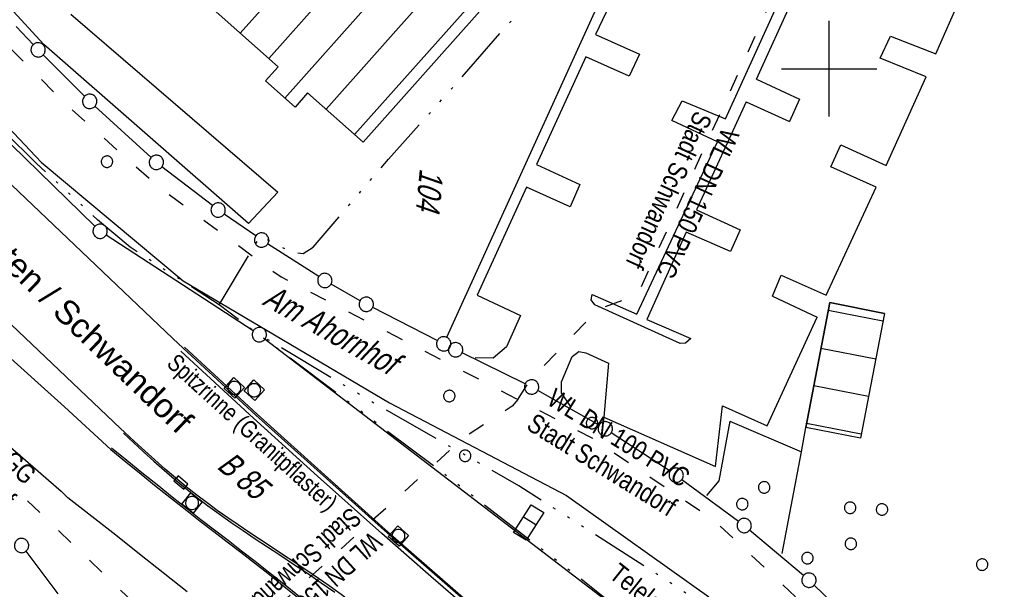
# Model space of a CAD drawing. Extents: x 510932 to 511602, y 463659 to 464636.
# Tile 16 of 81: x 511015 to 511118, y 464246 to 464305. Entities that reach past the tile are written whole.
import ezdxf
from ezdxf.enums import TextEntityAlignment as Align

# ---------------------------------------------------------------- set-up
doc = ezdxf.new("R2010")
doc.units = 0
doc.header["$LTSCALE"] = 10
doc.header["$MEASUREMENT"] = 0
for name, pattern in [('ACAD_ISO03W100', [30, 12, -18]), ('ACAD_ISO14W100', [25.5, 12, -3, 0.5, -3, 0.5, -3, 0.5, -3]), ('LT00', [0])]:
    doc.linetypes.add(name, pattern=pattern)
doc.layers.get('0').update_dxf_attribs({"linetype": 'LT00'})
for name, color, linetype in [('--EK_FBR', 1, 'LT00'), ('DFK_BEB_SCHR', 254, 'LT00'), ('DFK_BEBAUUNG', 250, 'LT00'), ('DFK_BES-NAME', 255, 'LT00'), ('DFK_FLUR_NR', 250, 'LT00'), ('DFK_GZPKT', 250, 'LT00'), ('DFK_KATASTER', 250, 'LT00'), ('DFK_TOPO-ANL', 252, 'LT00'), ('DFK_VERMPKT', 252, 'LT00'), ('ORTSRICHTUNG', 7, 'Continuous'), ('RINNE_TEXT', 11, 'Continuous'), ('TELEKOM', 210, 'ACAD_ISO14W100'), ('TELEKOM_TEXT', 210, 'Continuous'), ('V104_AFBR_BAB', 250, 'LT00'), ('V104_H_BORD', 8, 'LT00'), ('V104_KA_MULD', 182, 'LT00'), ('V104_RASTER', 250, 'LT00'), ('V104_RINNE', 182, 'LT00'), ('V104_SINKK', 182, 'LT00'), ('WASSERLTG', 130, 'ACAD_ISO03W100'), ('WASSERLTG_TEXT', 130, 'Continuous')]:
    doc.layers.add(name, color=color, linetype=linetype)
doc.styles.add('Arial', font='ARIAL.TTF')
doc.styles.add('Beschrift', font='ARIAL.TTF')
doc.styles.get("Standard").update_dxf_attribs({"font": 'ARIAL.TTF'})
doc.styles.add('Versorgungsltg', font='ARIAL.TTF', dxfattribs={"width": 0.8, "height": 2})

# ---------------------------------------------------------------- blocks, each defined once
blk = doc.blocks.new('SYMB7010')
at = {"color": 0, "linetype": 'ByBlock'}
for points in [[(-0.031408, 0.499213), (-0.093728, 0.49134), (-0.15457, 0.475719), (-0.212975, 0.452595), (-0.268021, 0.422333), (-0.31884, 0.385411), (-0.36463, 0.342411), (-0.40467, 0.29401), (-0.438329, 0.240973), (-0.465074, 0.184136), (-0.484486, 0.124395), (-0.496256, 0.062692), (-0.5002, 0)], [(-0.5002, 0), (-0.496256, -0.062692), (-0.484486, -0.124395), (-0.465075, -0.184136), (-0.438329, -0.240973), (-0.404671, -0.29401), (-0.36463, -0.342411), (-0.31884, -0.385411), (-0.268021, -0.422333), (-0.212975, -0.452595), (-0.154571, -0.475719), (-0.093728, -0.49134), (-0.031408, -0.499213), (0.031408, -0.499213)], [(0.5002, 0), (0.496256, 0.062692), (0.484485, 0.124395), (0.465074, 0.184136), (0.438329, 0.240973), (0.40467, 0.29401), (0.36463, 0.342411), (0.31884, 0.385411), (0.268021, 0.422333), (0.212975, 0.452595), (0.15457, 0.475719), (0.093728, 0.49134), (0.031408, 0.499213), (-0.031408, 0.499213)], [(0.031408, -0.499213), (0.093728, -0.491341), (0.15457, -0.475719), (0.212975, -0.452595), (0.268021, -0.422333), (0.31884, -0.385411), (0.36463, -0.342411), (0.404671, -0.294011), (0.438329, -0.240974), (0.465075, -0.184136), (0.484486, -0.124395), (0.496256, -0.062692), (0.500201, 0)]]:
    blk.add_lwpolyline(points, dxfattribs=at)
blk = doc.blocks.new('SYMB0652')
at = {"color": 0, "linetype": 'ByBlock'}
blk.add_lwpolyline([(-0.15, -0.075), (0.15, -0.075), (0.15, 0.075), (-0.15, 0.075), (-0.15, -0.075)], dxfattribs=at)
blk = doc.blocks.new('SYMB1210')
at = {"color": 0, "linetype": 'ByBlock'}
blk.add_line((0.018815, -0.179014), (0.055623, -0.17119), dxfattribs=at)
for points in [[(-0.2, -0.2), (-0.2, 0.2), (0.2, 0.2), (0.2, -0.2), (-0.2, -0.2)], [(0.018815, 0.179014), (-0.018815, 0.179014), (-0.055623, 0.17119), (-0.09, 0.155885), (-0.120444, 0.133766), (-0.145623, 0.105801), (-0.164438, 0.073213), (-0.176067, 0.037424), (-0.18, 0)], [(-0.18, 0), (-0.176067, -0.037424), (-0.164438, -0.073213), (-0.145623, -0.105801), (-0.120444, -0.133766), (-0.09, -0.155885), (-0.055623, -0.17119), (-0.018815, -0.179014), (0.018815, -0.179014)], [(0.18, 0), (0.176067, 0.037424), (0.164438, 0.073213), (0.145623, 0.105801), (0.120444, 0.133766), (0.09, 0.155885), (0.055623, 0.17119), (0.018815, 0.179014)], [(0.055623, -0.17119), (0.09, -0.155885), (0.120444, -0.133766), (0.145623, -0.105801), (0.164438, -0.073213), (0.176067, -0.037424), (0.18, 0)]]:
    blk.add_lwpolyline(points, dxfattribs=at)

msp = doc.modelspace()

# ---------------------------------------------------------------- linework, layer by layer
at = {"layer": '--EK_FBR'}
msp.add_lwpolyline([(511032.78, 464245.28), (511030.3, 464247.26), (511027.81, 464249.23), (511025.32, 464251.19), (511022.82, 464253.16), (511020.32, 464255.12)], dxfattribs=at)
at = {"layer": 'DFK_BEB_SCHR'}
for p, q in [((511038.36, 464303.74), (511058.01, 464325.79)), ((511060.99, 464323.13), (511041.35, 464301.08)), ((511043.01, 464296.94), (511063.98, 464320.47)), ((511066.97, 464317.81), (511047.33, 464295.77)), ((511050.32, 464293.11), (511069.96, 464315.16)), ((511105.64, 464273.58), (511099.91, 464274.7)), ((511099.15, 464270.77), (511104.88, 464269.65)), ((511104.12, 464265.72), (511098.4, 464266.84)), ((511097.64, 464262.92), (511103.36, 464261.8)), ((511069.31, 464252.29), (511067.99, 464253.08))]:
    msp.add_line(p, q, dxfattribs=at)
at = {"layer": 'DFK_BEBAUUNG'}
for points in [[(511070.84, 464314.37), (511051.21, 464292.32), (511045.41, 464297.47), (511044.09, 464295.98), (511041, 464298.73), (511042.32, 464300.22), (511029.66, 464311.46)], [(511103.28, 464261.36), (511097.56, 464262.48), (511100.07, 464275.54), (511105.8, 464274.41), (511103.28, 464261.36)], [(511068.3, 464250.69), (511066.97, 464251.48), (511068.82, 464254.38), (511070.12, 464253.58), (511068.3, 464250.69)]]:
    msp.add_lwpolyline(points, dxfattribs=at)
at = {"layer": 'DFK_KATASTER'}
for p, q in [((511079.06, 464313.88), (511059.96, 464271.9)), ((510999.1, 464306.91), (511023.14, 464283.52)), ((511016.68, 464302.53), (511014.9, 464304.42)), ((511022.06, 464297.12), (511017.72, 464301.45)), ((511029.02, 464290.72), (511023.14, 464296.08)), ((511035.45, 464285.68), (511030.16, 464289.75)), ((511039.97, 464282.51), (511036.66, 464284.79)), ((511039.72, 464272.59), (511024.31, 464282.59)), ((511046.58, 464278.25), (511041.22, 464281.68)), ((511050.9, 464275.73), (511047.86, 464277.48)), ((511058.98, 464271.56), (511052.22, 464275.02)), ((511040.95, 464271.72), (511088.03, 464235.7)), ((511068.19, 464267.04), (511061.57, 464270.27)), ((511075.92, 464262.7), (511069.51, 464266.34)), ((511083.36, 464257.89), (511077.2, 464261.92)), ((511084.59, 464257.03), (511090.51, 464252.66)), ((511097.32, 464246.97), (511091.68, 464251.73)), ((511015.91, 464249.52), (511019.27, 464245.05)), ((511098.43, 464245.97), (511103.76, 464240.89))]:
    msp.add_line(p, q, dxfattribs=at)
at = {"layer": 'DFK_TOPO-ANL'}
for p, q in [((511080.55, 464314.11), (511075.54, 464303.57)), ((511092.39, 464298.91), (511097.48, 464310.19)), ((511017.8, 464302.53), (511014.2, 464306.46)), ((511089.16, 464294.78), (511094.32, 464306.11)), ((511111.17, 464301.58), (511113.28, 464306.3)), ((511020.6, 464305.72), (511042.28, 464287.09)), ((511075.54, 464303.57), (511080.15, 464301.54)), ((511105.36, 464301.12), (511106.42, 464303.42)), ((511106.42, 464303.42), (511111.17, 464301.58)), ((511005.91, 464302.47), (511017.51, 464290.22)), ((511039.23, 464283.82), (511017.8, 464302.53)), ((511074.54, 464301.24), (511069.37, 464289.97)), ((511079.07, 464299.23), (511074.54, 464301.24)), ((511080.15, 464301.54), (511079.07, 464299.23)), ((511110.17, 464299.17), (511105.36, 464301.12)), ((511092.39, 464298.91), (511096.9, 464296.81)), ((511105.97, 464289.89), (511110.17, 464299.17)), ((511025.81, 464262.36), (510988.3, 464297.92)), ((511083.54, 464294.59), (511084.6, 464296.66)), ((511084.6, 464296.66), (511089.16, 464294.78)), ((511096.9, 464296.81), (511095.87, 464294.5)), ((511091.31, 464296.53), (511086.12, 464285.25)), ((511091.31, 464296.53), (511095.87, 464294.5)), ((511088.3, 464292.36), (511083.54, 464294.59)), ((511009.97, 464292.04), (511031.29, 464271.79)), ((511079.87, 464274.32), (511088.3, 464292.36)), ((511100.19, 464289.75), (511101.23, 464292.03)), ((511101.23, 464292.03), (511105.97, 464289.89)), ((511017.51, 464290.22), (511032.37, 464277.82)), ((511069.37, 464289.97), (511073.92, 464287.89)), ((511104.91, 464287.6), (511100.19, 464289.75)), ((511068.31, 464287.63), (511063.16, 464276.3)), ((511072.88, 464285.57), (511068.31, 464287.63)), ((511073.92, 464287.89), (511072.88, 464285.57)), ((511099.68, 464276.32), (511104.91, 464287.6)), ((511042.28, 464287.09), (511039.23, 464283.82)), ((511086.12, 464285.25), (511090.7, 464283.15)), ((511085.05, 464282.89), (511080.9, 464273.75)), ((511089.67, 464280.88), (511085.05, 464282.89)), ((511090.7, 464283.15), (511089.67, 464280.88)), ((511094.06, 464276.22), (511094.97, 464278.39)), ((511094.97, 464278.39), (511099.68, 464276.32)), ((511032.37, 464277.82), (511053.98, 464265.04)), ((511063.16, 464276.3), (511067.69, 464274.2)), ((511075.1, 464275.82), (511075.21, 464276.39)), ((511075.21, 464276.39), (511079.87, 464274.32)), ((511094.06, 464276.22), (511098.74, 464274)), ((511075.48, 464275.29), (511075.1, 464275.82)), ((511084.41, 464271.27), (511075.48, 464275.29)), ((511100.07, 464275.54), (511097.56, 464262.48)), ((511105.8, 464274.41), (511100.07, 464275.54)), ((511067.69, 464274.2), (511066.21, 464270.91)), ((511093.51, 464262.65), (511098.74, 464274)), ((511080.9, 464273.75), (511085.53, 464271.79)), ((511012.58, 464271.24), (511019.97, 464264.62)), ((511031.29, 464271.79), (511032.38, 464270.77)), ((511066.21, 464270.91), (511064.84, 464269.73)), ((511084.97, 464271.29), (511084.41, 464271.27)), ((511085.53, 464271.79), (511084.97, 464271.29)), ((511072, 464267.23), (511073.11, 464269.91)), ((511073.11, 464269.91), (511073.79, 464270.42)), ((511073.79, 464270.42), (511074.53, 464270.28)), ((511074.53, 464270.28), (511076.92, 464269.2)), ((511064.84, 464269.73), (511062.96, 464269.75)), ((511076.92, 464269.2), (511076.43, 464263.55)), ((511071.99, 464266.09), (511072, 464267.23)), ((511008.14, 464265.74), (511019.61, 464255.79)), ((511072.93, 464264.7), (511071.99, 464266.09)), ((511053.98, 464265.04), (511072.51, 464255.35)), ((511088.11, 464258.38), (511088.84, 464264.73)), ((511088.84, 464264.73), (511093.51, 464262.65)), ((511019.97, 464264.62), (511024.8, 464260.16)), ((511076.43, 464263.55), (511088.11, 464258.38)), ((511089.62, 464263.12), (511088.47, 464256.9)), ((511089.62, 464263.12), (511097.12, 464259.91)), ((511026.23, 464261.99), (511025.81, 464262.36)), ((511097.12, 464259.91), (511097.56, 464262.48)), ((511095.07, 464249.29), (511097.12, 464259.91)), ((511088.47, 464256.9), (511087.18, 464255.36)), ((511019.61, 464255.79), (511020.32, 464255.12)), ((511072.51, 464255.35), (511087.4, 464244.74))]:
    msp.add_line(p, q, dxfattribs=at)
at = {"layer": 'TELEKOM', "ltscale": 0.05, "flags": 128}
for points in [[(511549.61, 464034.25), (511540.21, 464035.66), (511536.81, 464036.44), (511508.22, 464040.79), (511481.53, 464047.76), (511460.22, 464064.13), (511456.36, 464064.13), (511447.67, 464064.85), (511409.59, 464072.32), (511406.66, 464069.39), (511402.39, 464065.92), (511397.19, 464062.73), (511392.26, 464061.26), (511387.73, 464061.93), (511375.19, 464064.72), (511362.39, 464067.39), (511343.8, 464073.01), (511326.07, 464078.88), (511308.34, 464086.47), (511289.27, 464094.6), (511272.7, 464101.84), (511261.37, 464111.7), (511256.17, 464115.3), (511229.59, 464132.8), (511221.32, 464138.13), (511201.59, 464150.65), (511180.49, 464164.08), (511162.89, 464176.07), (511152.49, 464183.79), (511143.42, 464190.45), (511126.94, 464204.53), (511112.19, 464215.68), (511095.65, 464229.18), (511075.8, 464245.22), (511058.75, 464258.33), (511036.14, 464275.29), (511026.82, 464281.33), (511023.41, 464284.21), (511016.98, 464290.11), (511009.61, 464297.52), (511004.36, 464302.5), (510990.1, 464316.62)], [(511036.14, 464275.29), (511040.47, 464282.51), (511043.75, 464280.8), (511044.93, 464280.67), (511045.98, 464281.33), (511053.87, 464290.54), (511060.57, 464298.01), (511067.13, 464305.49), (511064.79, 464307.57)], [(511126.94, 464204.53), (511113.01, 464217.86), (511090.4, 464241.5), (511083.58, 464246.09), (511067.53, 464256.37), (511052.57, 464264.89), (511041, 464271.8)]]:
    msp.add_lwpolyline(points, dxfattribs=at)
at = {"layer": 'V104_AFBR_BAB', "color": 2}
msp.add_lwpolyline([(511032.78, 464245.28), (511030.3, 464247.26), (511027.81, 464249.23), (511025.32, 464251.19), (511022.82, 464253.16), (511020.32, 464255.12)], dxfattribs=at)
at = {"layer": 'V104_H_BORD'}
msp.add_lwpolyline([(511032.5, 464270.87), (511040.13, 464263.86), (511053.51, 464251.81), (511065.26, 464241.57), (511065.9, 464242.28), (511066.62, 464241.69), (511066.47, 464240.59), (511080.83, 464228.48), (511097.71, 464214.72), (511098.21, 464215.34), (511098.88, 464214.82), (511099, 464213.68), (511111.24, 464204.1), (511124.63, 464193.9)], dxfattribs=at)
at = {"layer": 'V104_RASTER'}
for p, q in [((511100, 464295), (511100, 464305)), ((511095, 464300), (511105, 464300))]:
    msp.add_line(p, q, dxfattribs=at)
at = {"layer": 'V104_RINNE'}
for points in [[(511060.88, 464244.66), (511058.31, 464246.89), (511055.74, 464249.12), (511053.18, 464251.37), (511050.93, 464253.37), (511048.68, 464255.38), (511046.44, 464257.39), (511044.21, 464259.41), (511041.97, 464261.43), (511039.74, 464263.45), (511032.15, 464270.45)], [(511065.3, 464241.37), (511053.44, 464251.68), (511040, 464263.76), (511032.38, 464270.77)], [(511026.12, 464261.87), (511027.17, 464260.89), (511028.24, 464259.92), (511029.3, 464258.95), (511030.38, 464258), (511031.47, 464257.06), (511032.57, 464256.14), (511033.69, 464255.24), (511034.91, 464254.32), (511036.14, 464253.42), (511037.39, 464252.54), (511038.66, 464251.68), (511039.93, 464250.82), (511041.21, 464249.98), (511042.48, 464249.14), (511043.94, 464248.18), (511045.38, 464247.21), (511046.82, 464246.23), (511048.26, 464245.24)], [(511049.31, 464244.73), (511047.65, 464245.91), (511045.97, 464247.06), (511044.28, 464248.2), (511042.58, 464249.33), (511041.47, 464250.06), (511040.36, 464250.8), (511039.24, 464251.53), (511038.14, 464252.27), (511037.04, 464253.03), (511035.95, 464253.79), (511034.88, 464254.57), (511033.82, 464255.38), (511032.69, 464256.27), (511031.59, 464257.19), (511030.5, 464258.12), (511029.42, 464259.08), (511028.35, 464260.04), (511027.29, 464261.01), (511026.23, 464261.99)], [(511024.8, 464260.16), (511026.38, 464258.87), (511027.97, 464257.59), (511029.56, 464256.31), (511031.16, 464255.04), (511032.76, 464253.78), (511034.17, 464252.68), (511035.59, 464251.59), (511037, 464250.5), (511038.42, 464249.41), (511039.83, 464248.32), (511041.24, 464247.22), (511043.14, 464245.7), (511045.04, 464244.17)], [(511045.13, 464244.3), (511043.23, 464245.83), (511041.32, 464247.34), (511039.91, 464248.44), (511038.5, 464249.54), (511037.08, 464250.63), (511035.66, 464251.72), (511034.24, 464252.81), (511032.83, 464253.91), (511031.23, 464255.18), (511029.64, 464256.46), (511028.06, 464257.74), (511026.47, 464259.03), (511024.89, 464260.32)]]:
    msp.add_lwpolyline(points, dxfattribs=at)
at = {"layer": 'WASSERLTG', "ltscale": 0.015, "flags": 128}
for points in [[(510991.92, 464335.52), (511007.82, 464308.69), (511019.94, 464296.43), (511029.78, 464287.68), (511042.62, 464278.22), (511067.42, 464265.41), (511075.24, 464261.35), (511087.84, 464252.84), (511104.46, 464237.31), (511127.12, 464214.7), (511137.04, 464205.44), (511147.58, 464196.17), (511155.8, 464189.17), (511173.22, 464176.48), (511189.21, 464166.07), (511210.02, 464152.79), (511219.79, 464146.43)], [(511067.42, 464265.41), (511068.8, 464267.52), (511075.84, 464274.85), (511079.98, 464276.39), (511096.85, 464313.5), (511130.24, 464313.11), (511157.45, 464312.28), (511176.76, 464311.27), (511217.95, 464307.01), (511223.6, 464306.29), (511230.14, 464305.24), (511265.83, 464299.91), (511265.59, 464298.26), (511274.25, 464296.71), (511263.36, 464239.46)], [(510986.85, 464282.84), (511034.77, 464236.87), (511040.57, 464232.34), (511020.72, 464170.03), (511019.6, 464167.28)], [(511067.42, 464265.41), (511066.82, 464264.7), (511061.7, 464261.36), (511036.04, 464238.1), (511034.77, 464236.87)]]:
    msp.add_lwpolyline(points, dxfattribs=at)

# ---------------------------------------------------------------- block references
at = {"layer": 'DFK_GZPKT', "xscale": 1.500000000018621, "yscale": 1.5, "zscale": 1.5, "rotation": 264.7377099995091}
for p in [(511017.19, 464301.98), (511022.59, 464296.59), (511029.57, 464290.21), (511036.04, 464285.22), (511023.68, 464283), (511040.59, 464282.08), (511047.21, 464277.85), (511051.55, 464275.36), (511040.35, 464272.18), (511059.65, 464271.22), (511060.9, 464270.6), (511068.86, 464266.71), (511076.57, 464262.33), (511083.99, 464257.48), (511091.11, 464252.21), (511015.46, 464250.12), (511097.89, 464246.49)]:
    msp.add_blockref('SYMB7010', p, dxfattribs=at)
at = {"layer": 'DFK_VERMPKT', "xscale": 1.200000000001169, "yscale": 1.200000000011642, "zscale": 1.2, "rotation": 264.7377100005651}
for p in [(511024.4, 464290.28), (511060.24, 464265.76), (511075.18, 464262.93), (511061.89, 464259.51), (511093.2, 464256.2), (511090.91, 464254.45), (511102.2, 464254.07), (511105.54, 464253.89), (511102.28, 464250.3), (511097.73, 464248.8), (511116.02, 464248.12)]:
    msp.add_blockref('SYMB7010', p, dxfattribs=at)
at = {"layer": 'V104_KA_MULD', "yscale": 3.799999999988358, "zscale": 3.8}
for p, xscale, rotation in [((511037.74, 464266.61), 3.800000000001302, 227.4442756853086), ((511039.82, 464266.37), 3.799999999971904, 227.7625981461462), ((511033.31, 464254.57), 3.8000000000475, 141.8615563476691), ((511054.91, 464251.12), 3.799999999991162, 228.364058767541)]:
    msp.add_blockref('SYMB1210', p, dxfattribs=dict(at, xscale=xscale, rotation=rotation))
at = {"layer": 'V104_SINKK', "xscale": 4.500000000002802, "yscale": 4.499999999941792, "zscale": 4.5, "rotation": 319.7189202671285}
msp.add_blockref('SYMB0652', (511032.14, 464256.72), dxfattribs=at)

# ---------------------------------------------------------------- texts
at = {"layer": 'DFK_BES-NAME', "oblique": 13.754, "width": 0.75}
for s, rotation, p in [('Am Ahornhof', -29.2475, (511040.56, 464275.38)), ('B 85', -40.419, (511035.8, 464258.27))]:
    msp.add_text(s, height=2.5, rotation=rotation, dxfattribs=at).set_placement(p)
at = {"layer": 'DFK_FLUR_NR', "oblique": 13.754, "width": 0.75}
msp.add_text('104', height=2.5, rotation=264.4992, dxfattribs=at).set_placement((511057.16, 464289.62))
at = {"layer": 'ORTSRICHTUNG', "insert": (511016.1, 464276.73), "char_height": 2.5, "attachment_point": 8, "rotation": 316.1125, "style": 'Beschrift'}
msp.add_mtext('◄ Kronstetten / Schwandorf', dxfattribs=at)
at = {"layer": 'RINNE_TEXT', "insert": (511030.18, 464268.6), "char_height": 1.8, "attachment_point": 7, "rotation": 317.743, "style": 'Arial'}
msp.add_mtext('{\\W0.8;Spitzrinne (Granitpflaster)}', dxfattribs=at)
at = {"layer": 'TELEKOM_TEXT', "style": 'Versorgungsltg', "width": 0.8}
msp.add_text('Telekom Kabel', height=2, rotation=321.484, dxfattribs=at).set_placement((511082.67, 464242.2), align=Align.CENTER)
at = {"layer": 'WASSERLTG_TEXT', "char_height": 2, "style": 'Versorgungsltg'}
for s, insert, attachment_point, rotation in [('WL DN 150 PVC\\PStadt Schwandorf', (511082.29, 464287.72), 8, 245.3892), ('WL DN 150 GGG\\PStadt Schwandorf', (511007.2, 464259.9), 8, 316.5529), ('WL DN 100 PVC\\PStadt Schwandorf', (511075.68, 464257.69), 8, 328.2513), ('{\\W0.75;WL DN 150 GGG\\PStadt Schwandorf}', (511045.53, 464246.7), 5, 222.2551)]:
    msp.add_mtext(s, dxfattribs=dict(at, insert=insert, attachment_point=attachment_point, rotation=rotation))

doc.saveas('drawing.dxf')
